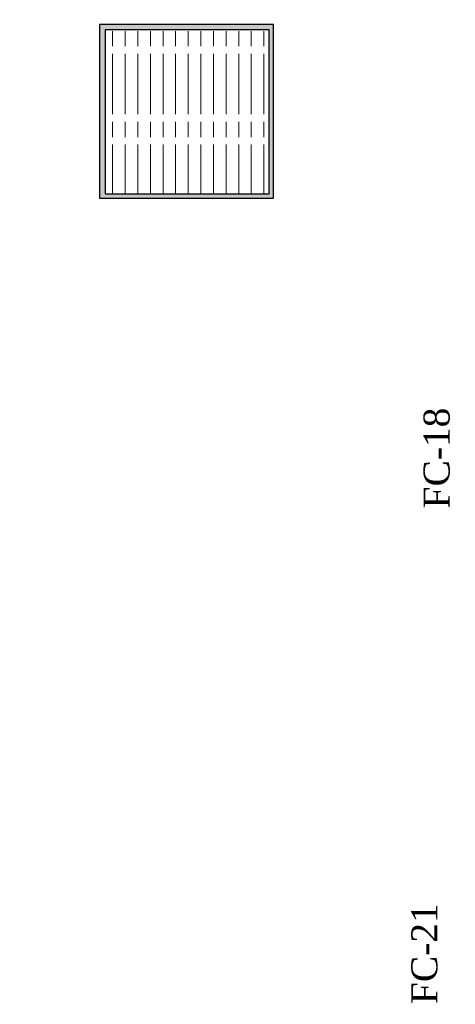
# Model space of a CAD drawing. Header units: inches. Extents: x 1703 to 137267, y -37098 to 14102.
# Tile 110 of 142: x 97288 to 98040, y 3257 to 4955. Entities that reach past the tile are written whole.
import ezdxf

# ---------------------------------------------------------------- set-up
doc = ezdxf.new("R2010")
doc.units = ezdxf.units.IN
doc.header["$MEASUREMENT"] = 0
doc.linetypes.add('LEVEL-F-OVERALL LAYOUT$0$HIDDEN', pattern=[0.375, 0.25, -0.125])
doc.linetypes.add('LEVEL-F-OVERALL LAYOUT$0$Hidden 2mm', pattern=[3, 2, -1])
for name, color, linetype, lineweight in [('CKD - Kit Text', 171, 'Continuous', 13), ('CKD Equipments', 252, 'Continuous', 0), ('LEVEL-F-OVERALL LAYOUT$0$A-DETL', 251, 'Continuous', 15), ('LEVEL-F-OVERALL LAYOUT$0$I-FLOR-OVHD', 251, 'LEVEL-F-OVERALL LAYOUT$0$HIDDEN', 18)]:
    doc.layers.add(name, color=color, linetype=linetype, lineweight=lineweight)
doc.layers.add('Drain Grating', color=4, linetype='Continuous')
doc.layers.add('xKAM-B3-01-Kitchen$0$A-FURN', color=8, linetype='Continuous')
doc.styles.add('style12', font='BOOKOSI.TTF')

msp = doc.modelspace()

# ---------------------------------------------------------------- hatches: boundary and pattern name
at = {"layer": 'CKD Equipments'}
h = msp.add_hatch(color=2, dxfattribs=at)
h.dxf.hatch_style = 1
h.paths.add_polyline_path([(97426, 4947.4), (97426, 4647.4), (97726, 4647.4), (97726, 4947.4)])
h.paths.add_polyline_path([(97718.7, 4937.9), (97435.7, 4937.9), (97435.7, 4654.9), (97718.7, 4654.9)], flags=16)
at = {"layer": 'Drain Grating', "linetype": 'Continuous', "lineweight": 5}
h = msp.add_hatch(dxfattribs=at)
h.set_pattern_fill('ACAD_ISO08W100', color=256, scale=4.354286, angle=90, style=0)
h.set_pattern_definition([(90, (25406.63, -744650.08), (-21.7714286, 8e-15), [104.5028571, -13.0628571, 26.1257143, -13.0628571])])
h.paths.add_polyline_path([(97718.7, 4937.9), (97718.7, 4654.9), (97435.7, 4654.9), (97435.7, 4937.9)])

# ---------------------------------------------------------------- linework, layer by layer
at = {"layer": 'LEVEL-F-OVERALL LAYOUT$0$A-DETL', "linetype": 'LEVEL-F-OVERALL LAYOUT$0$Hidden 2mm', "lineweight": 15}
for radius, start, end in [(33871.8, 239.34358, 257.16427), (34021.8, 239.29868, 254.96625)]:
    msp.add_arc((106575.6, 35041.7), radius, start, end, dxfattribs=at)
at = {"layer": 'LEVEL-F-OVERALL LAYOUT$0$I-FLOR-OVHD', "ltscale": 0.25}
msp.add_lwpolyline([(102610.8, 731.1, -0.019531), (99942, 1151, -0.089507), (88364.3, 5720)], format="xyb", dxfattribs=at)
at = {"layer": 'xKAM-B3-01-Kitchen$0$A-FURN', "elevation": -5120.2}
msp.add_lwpolyline([(97426, 4947.4), (97426, 4647.4), (97726, 4647.4), (97726, 4947.4), (97426, 4947.4)], dxfattribs=at)
at = {"layer": 'xKAM-B3-01-Kitchen$0$A-FURN', "elevation": 2517.1}
msp.add_lwpolyline([(97718.7, 4937.9), (97435.7, 4937.9), (97435.7, 4654.9), (97718.7, 4654.9)], close=True, dxfattribs=at)

# ---------------------------------------------------------------- texts
at = {"layer": 'CKD - Kit Text', "color": 0, "char_height": 45, "attachment_point": 2, "rotation": 90, "style": 'style12'}
for s, insert, width in [('FC-18', (97985.2, 4199.3), 1358.804), ('FC-21', (97964, 3344.3), 370.822)]:
    msp.add_mtext(s, dxfattribs=dict(at, insert=insert, width=width))

doc.saveas('drawing.dxf')
